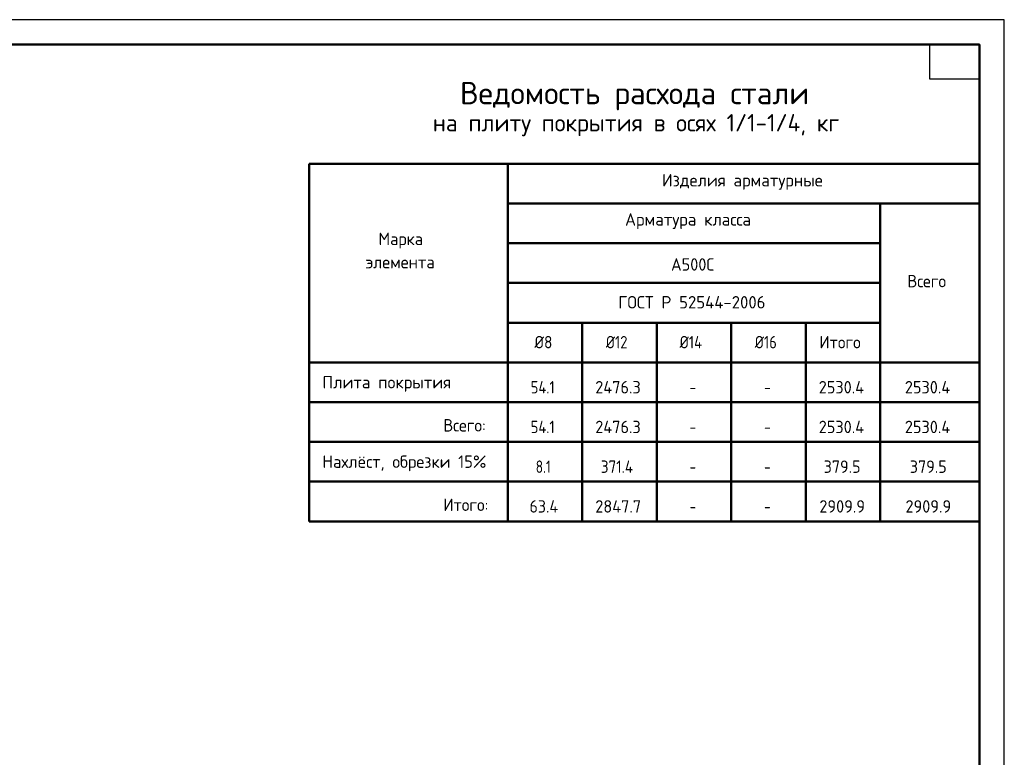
# Model space of a CAD drawing. Header units: millimetres. Extents: x 0 to 42000, y 0 to 29700.
# Tile 3 of 3: x 22170 to 42000, y 14850 to 29700. Entities that reach past the tile are written whole.
import ezdxf

# ---------------------------------------------------------------- set-up
doc = ezdxf.new("R2010")
doc.units = ezdxf.units.MM
doc.layers.add('Standard', color=7, linetype='Continuous', lineweight=25)
doc.styles.add('ISOCPEUR', font='txt')

msp = doc.modelspace()

# ---------------------------------------------------------------- linework, layer by layer
at = {"layer": 'Standard', "color": 7, "linetype": 'Continuous', "lineweight": 35, "transparency": 33554687}
for p, q in [((41500, 27600), (41500, 20500)), ((41500, 27200), (41500, 20100)), ((32000, 20400), (28000, 20400)), ((41500, 20400), (32000, 20400))]:
    msp.add_line(p, q, dxfattribs=at)
at = {"layer": 'Standard', "color": 7, "linetype": 'Continuous', "lineweight": 50, "transparency": 33554687}
for p, q in [((41500, 27100), (41500, 23200)), ((28000, 26800), (41500, 26800)), ((28000, 26800), (28000, 19600)), ((32000, 26800), (32000, 19600)), ((41500, 26800), (41500, 22000)), ((41500, 26800), (41500, 22000)), ((41500, 26800), (41500, 22000)), ((41500, 26800), (41500, 22000)), ((41500, 26800), (41500, 20400)), ((41500, 26800), (41500, 19600)), ((32000, 26000), (41500, 26000)), ((39500, 26000), (39500, 19600)), ((32000, 25200), (39500, 25200)), ((32000, 25200), (32000, 19600)), ((32000, 24400), (39500, 24400)), ((32000, 23600), (39500, 23600)), ((33500, 23600), (33500, 19600)), ((35000, 23600), (35000, 19600)), ((36500, 23600), (36500, 19600)), ((38000, 23600), (38000, 19600)), ((28000, 22800), (32000, 22800)), ((32000, 22800), (41500, 22800)), ((28000, 22000), (32000, 22000)), ((32000, 22000), (41500, 22000)), ((28000, 21200), (32000, 21200)), ((32000, 21200), (41500, 21200)), ((28000, 20400), (32000, 20400)), ((32000, 20400), (41500, 20400)), ((28000, 19600), (32000, 19600)), ((41500, 19600), (28000, 19600)), ((32000, 19600), (41500, 19600))]:
    msp.add_line(p, q, dxfattribs=at)
at = {"layer": 'Standard', "color": 7, "linetype": 'Continuous', "lineweight": 13, "transparency": 33554687}
msp.add_line((32000, 22000), (28000, 22000), dxfattribs=at)
at = {"layer": 'Standard', "color": 7, "linetype": 'Continuous', "lineweight": 25, "transparency": 33554687}
for points in [[(0, 0), (42000, 0), (42000, 29700), (0, 29700), (0, 0)], [(41500, 29200), (41500, 28500), (40500, 28500), (40500, 29200), (41500, 29200)]]:
    msp.add_lwpolyline(points, close=True, dxfattribs=at)
at = {"layer": 'Standard', "color": 7, "linetype": 'Continuous', "lineweight": 50, "transparency": 33554687}
msp.add_lwpolyline([(2000, 29200), (41500, 29200), (41500, 500), (2000, 500), (2000, 29200)], close=True, dxfattribs=at)
at = {"layer": 'Standard', "color": 7, "linetype": 'Continuous', "lineweight": 13, "transparency": 33554687}
msp.add_lwpolyline([(41500, 29200), (2000, 29200), (2000, 2500), (41500, 2500), (41500, 29200)], dxfattribs=at)

# ---------------------------------------------------------------- texts
at = {"layer": 'Standard', "color": 7, "linetype": 'Continuous', "lineweight": 50, "transparency": 33554687, "attachment_point": 7, "style": 'ISOCPEUR'}
for s, insert, char_height, width in [('\\W0.99;Ведомость расхода стали', (31038, 27875), 450, 7643.86), ('\\W0.97;на плиту покрытия в осях 1/1-1/4, кг', (30490, 27355), 350, 8652.77)]:
    msp.add_mtext(s, dxfattribs=dict(at, insert=insert, char_height=char_height, width=width))
at = {"layer": 'Standard', "color": 7, "linetype": 'Continuous', "lineweight": 25, "transparency": 33554687, "char_height": 250, "attachment_point": 7, "style": 'ISOCPEUR'}
for s, insert, width in [('\\W0.98;Изделия арматурные', (35106, 26275), 3408.54), ('\\W0.98;Арматура класса', (34362, 25486), 2896.63), ('\\W0.95;Марка', (29396, 25094), 1093.32), ('\\W0.97;элемента', (29134, 24694), 1619.96), ('\\W0.95;А500С', (35288, 24647), 1042.91), ('\\W0.95;Всего', (40047, 24312), 992.72), ('\\W0.98;ГОСТ Р 52544-2006', (34225, 23886), 3171.16), ('\\W0.89;Ø8', (32538, 23083), 536.66), ('\\W0.85;Ø12', (33975, 23083), 655.61), ('\\W0.85;Ø14', (35462, 23083), 681.37), ('\\W0.85;Ø16', (36975, 23083), 655.61), ('\\W0.95;Итого', (38275, 23083), 1068.13), ('\\W0.98;Плита покрытия', (28266, 22209), 2721.14), ('\\W0.85;54.1', (32462, 22176), 681.1), ('\\W0.95;2476.3', (33762, 22176), 1093.07), ('\\W0.95;2530.4', (38262, 22176), 1093.07), ('\\W0.95;2530.4', (39997, 22176), 1093.07), ('\\W0.78;-', (35662, 22176), 272.01), ('\\W0.78;-', (37162, 22176), 272.01), ('\\W0.95;Всего:', (30701, 21409), 1068.12), ('\\W0.85;54.1', (32462, 21376), 681.1), ('\\W0.95;2476.3', (33762, 21376), 1093.07), ('\\W0.95;2530.4', (38262, 21376), 1093.07), ('\\W0.95;2530.4', (39997, 21376), 1093.07), ('\\W0.78;-', (35662, 21376), 272.01), ('\\W0.78;-', (37162, 21376), 272.01), ('\\W0.97;Нахлёст, обрезки 15%%%', (28266, 20609), 3594.54), ('\\W0.79;8.1', (32562, 20576), 473.4), ('\\W0.88;371.4', (33875, 20576), 859.76), ('\\W0.94;379.5', (38362, 20576), 891.69), ('\\W0.94;379.5', (40097, 20576), 891.67), ('\\W0.78;-', (35662, 20576), 272.01), ('\\W0.78;-', (37162, 20576), 272.01), ('\\W0.95;Итого:', (30701, 19809), 1143.46), ('\\W0.93;63.4', (32438, 19776), 740.19), ('\\W0.95;2847.7', (33762, 19776), 1093.07), ('\\W0.95;2909.9', (38275, 19776), 1067.86), ('\\W0.95;2909.9', (40010, 19776), 1067.86), ('\\W0.78;-', (35662, 19776), 272.01), ('\\W0.78;-', (37162, 19776), 272.01)]:
    msp.add_mtext(s, dxfattribs=dict(at, insert=insert, width=width))

doc.saveas('drawing.dxf')
